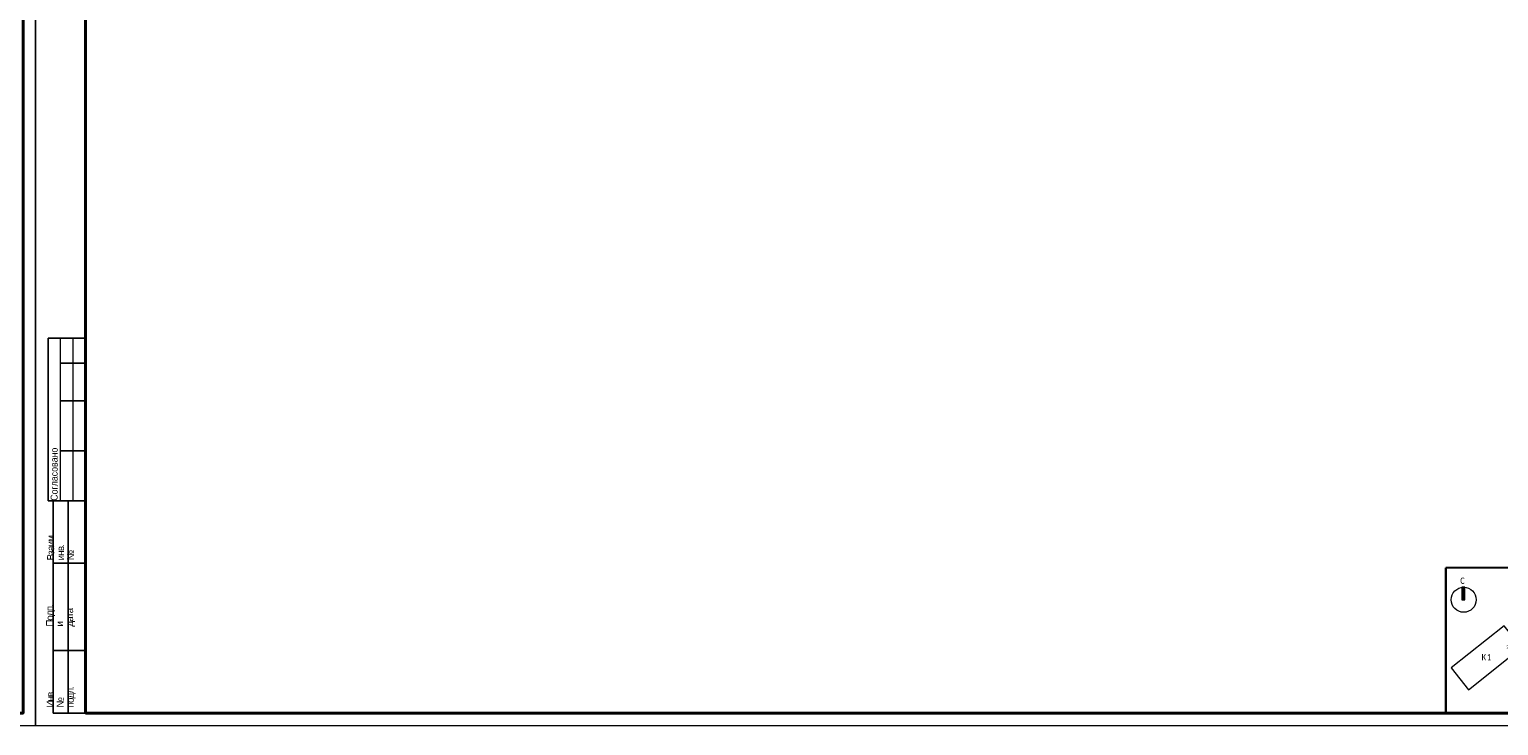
# Model space of a CAD drawing. Header units: millimetres. Extents: x -816133 to 919604, y 87941 to 147341.
# Tile 48 of 256: x -59483 to -688, y 87941 to 115806. Entities that reach past the tile are written whole.
import ezdxf

# ---------------------------------------------------------------- set-up
doc = ezdxf.new("R2010")
doc.units = ezdxf.units.MM
doc.layers.get('Defpoints').update_dxf_attribs({"color": 252})
doc.layers.add('format-line3', color=7, linetype='Continuous', lineweight=13)
doc.layers.add('Типовые аннотации', color=252, linetype='Continuous', lineweight=5)
doc.layers.add('формат', color=250, linetype='Continuous')
doc.styles.add('Arial', font='arial.ttf', dxfattribs={"width": 0.9, "height": 700})
doc.styles.add('Calibri Light_10', font='calibril.ttf', dxfattribs={"height": 1})
doc.styles.add('Calibri Light_9', font='isocpeur.ttf', dxfattribs={"width": 0.8, "height": 2})

# ---------------------------------------------------------------- blocks, each defined once
blk = doc.blocks.new('*U1162')
for p, q in [((-821, 155), (-836, 155)), ((-836, 90), (-836, 155)), ((-821, 145), (-831, 145)), ((-821, 130), (-831, 130)), ((-821, 110), (-831, 110)), ((-834, 90), (-836, 90)), ((-834, 5), (-834, 90)), ((-821, 90), (-834, 90)), ((-828, 5), (-828, 90)), ((-821, 65), (-834, 65)), ((-821, 30), (-834, 30)), ((-821, 5), (-834, 5))]:
    blk.add_line(p, q)
at = {"color": 0, "lineweight": 0}
blk.add_lwpolyline([(-841, 0), (0, 0), (0, 594), (-841, 594)], close=True, dxfattribs=at)
at = {"lineweight": 40}
blk.add_lwpolyline([(-821, 5), (-5, 5), (-5, 589), (-821, 589)], close=True, dxfattribs=at)
at = {"layer": 'format-line3', "linetype": 'ByBlock'}
for p, q in [((-831, 90), (-831, 155)), ((-826, 90), (-826, 155))]:
    blk.add_line(p, q, dxfattribs=at)
at = {"char_height": 2.8, "width": 0.2, "attachment_point": 4, "rotation": 90, "line_spacing_factor": 0.857143, "style": 'Arial'}
for s, insert in [('{\\W0.45993; }Согласовано', (-833.58, 90)), ('{\\W0.62543;\\T0.75; \\W1;Взаим. инв. №}', (-831, 66.14)), ('{\\W0.5838;\\T0.8; \\W1;Подп. и дата}', (-831, 39.63)), ('{\\W0.5838;\\T0.8; \\W1;Инв. № подл.}', (-830.77, 7.25))]:
    blk.add_mtext(s, dxfattribs=dict(at, insert=insert))
at = {"style": 'Arial', "width": 0.9, "flags": 8}
blk.add_attdef('FORMAT', (-36.87, 1.26), '', height=2.8, dxfattribs=at)
blk = doc.blocks.new('0_AS_SLK8_BUG_2000 - 0_AS_SLK8_BUG_2000-4294039-Надземная часть_ Корпус 4_ План 1 этажа на отм__0_050_ 0_000_0-0_090_-0_300_-0_450')
at = {"layer": 'Типовые аннотации'}
blk.add_hatch(color=256, dxfattribs=at).paths.add_polyline_path([(-64.89, 34.73), (-65.89, 34.73), (-65.89, 38.73), (-64.89, 38.73)])
at = {"layer": 'Типовые аннотации', "true_color": 0xc0c0c0}
blk.add_hatch(color=9, dxfattribs=at).paths.add_polyline_path([(-29.5, 16.16), (-7.52, 33.66), (-1.97, 26.7), (-23.96, 9.19)])
at = {"layer": 'Типовые аннотации'}
for p, q in [((-64.89, 38.73), (-65.89, 38.73)), ((-65.89, 38.73), (-65.89, 34.73)), ((-64.89, 34.73), (-64.89, 38.73)), ((-65.89, 34.73), (-64.89, 34.73)), ((-7.52, 33.66), (-29.5, 16.16)), ((-1.97, 26.7), (-7.52, 33.66)), ((-23.96, 9.19), (-1.97, 26.7)), ((-29.5, 16.16), (-23.96, 9.19))]:
    blk.add_line(p, q, dxfattribs=at)
at = {"layer": 'Типовые аннотации', "color": 8, "true_color": 0x808080}
for p, q in [((-36.87, 38.73), (-45.35, 31.98)), ((-31.32, 31.77), (-36.87, 38.73)), ((-7.52, 33.66), (-29.5, 16.16)), ((-1.97, 26.7), (-7.52, 33.66)), ((-45.35, 31.98), (-39.81, 25.01)), ((-39.81, 25.01), (-31.32, 31.77)), ((-52.36, 26.4), (-69.29, 12.92)), ((-46.81, 19.44), (-52.36, 26.4)), ((-23.96, 9.19), (-1.97, 26.7)), ((-63.75, 5.95), (-46.81, 19.44)), ((-36.33, 20.72), (-43.41, 15.08)), ((-25.91, 7.64), (-36.33, 20.72)), ((-43.41, 15.08), (-32.99, 2)), ((-29.5, 16.16), (-23.96, 9.19)), ((-69.29, 12.92), (-63.75, 5.95)), ((-32.99, 2), (-25.91, 7.64))]:
    blk.add_line(p, q, dxfattribs=at)
at = {"layer": 'Типовые аннотации'}
blk.add_circle((-65.29, 34.73), 4, dxfattribs=at)
at = {"layer": 'Типовые аннотации', "attachment_point": 1}
for s, insert, char_height, width, style in [('\\fCalibri Light|b0|i0|c204|p34|;C', (-66.38, 41.84), 2, 2.0844, 'Calibri Light_9'), ('27 ', (-6.86, 27.48), 1, 2.3249, 'Calibri Light_10'), ('эт', (-4.95, 27.48), 1, 1.6034, 'Calibri Light_10'), ('\\fCalibri Light|b0|i0|c204|p34|;.', (-3.62, 27.48), 1, 0.481, 'Calibri Light_10'), ('\\fCalibri Light|b0|i0|c204|p34|;К', (-17.93, 22.01), 2, 2.0844, 'Calibri Light_9'), ('\\fCalibri Light|b0|i0|c204|p34|;4', (-16.21, 22.01), 2, 1.9241, 'Calibri Light_9')]:
    blk.add_mtext(s, dxfattribs=dict(at, insert=insert, char_height=char_height, width=width, style=style))
at = {"layer": 'Типовые аннотации', "color": 8, "true_color": 0x808080, "attachment_point": 1}
for s, insert, char_height, width, style in [('\\fCalibri Light|b0|i0|c204|p34|;К', (-40.4, 33.34), 2, 2.0844, 'Calibri Light_9'), ('\\fCalibri Light|b0|i0|c204|p34|;3', (-38.68, 33.34), 2, 1.9241, 'Calibri Light_9'), ('28 ', (-36.05, 32.61), 1, 2.3249, 'Calibri Light_10'), ('эт', (-34.13, 32.61), 1, 1.6034, 'Calibri Light_10'), ('\\fCalibri Light|b0|i0|c204|p34|;.', (-32.81, 32.61), 1, 0.481, 'Calibri Light_10'), ('27 ', (-6.86, 27.48), 1, 2.3249, 'Calibri Light_10'), ('эт', (-4.95, 27.48), 1, 1.6034, 'Calibri Light_10'), ('\\fCalibri Light|b0|i0|c204|p34|;.', (-3.62, 27.48), 1, 0.481, 'Calibri Light_10'), ('28 ', (-51.61, 20.15), 1, 2.3249, 'Calibri Light_10'), ('эт', (-49.69, 20.15), 1, 1.6034, 'Calibri Light_10'), ('\\fCalibri Light|b0|i0|c204|p34|;.', (-48.37, 20.15), 1, 0.481, 'Calibri Light_10'), ('\\fCalibri Light|b0|i0|c204|p34|;К', (-17.93, 22.01), 2, 2.0844, 'Calibri Light_9'), ('\\fCalibri Light|b0|i0|c204|p34|;4', (-16.21, 22.01), 2, 1.9241, 'Calibri Light_9'), ('\\fCalibri Light|b0|i0|c204|p34|;К', (-59.56, 17.39), 2, 2.0844, 'Calibri Light_9'), ('\\fCalibri Light|b0|i0|c204|p34|;1', (-57.84, 17.39), 2, 1.9241, 'Calibri Light_9'), ('\\fCalibri Light|b0|i0|c204|p34|;К', (-36.69, 12.98), 2, 2.0844, 'Calibri Light_9'), ('\\fCalibri Light|b0|i0|c204|p34|;2', (-34.97, 12.98), 2, 1.9241, 'Calibri Light_9'), ('6 ', (-30.11, 8.34), 1, 1.3629, 'Calibri Light_10'), ('эт', (-28.99, 8.34), 1, 1.6034, 'Calibri Light_10'), ('\\fCalibri Light|b0|i0|c204|p34|;.', (-27.67, 8.34), 1, 0.481, 'Calibri Light_10')]:
    blk.add_mtext(s, dxfattribs=dict(at, insert=insert, char_height=char_height, width=width, style=style))

msp = doc.modelspace()

# ---------------------------------------------------------------- linework, layer by layer
at = {"layer": 'Defpoints', "color": 3, "lineweight": 30}
msp.add_lwpolyline([(-2796, 94252), (5867, 94263), (5867, 88441), (-2796, 88430)], close=True, dxfattribs=at)

# ---------------------------------------------------------------- block references
at = {"layer": 'Типовые аннотации', "xscale": 125, "yscale": 125, "zscale": 125}
msp.add_blockref('0_AS_SLK8_BUG_2000 - 0_AS_SLK8_BUG_2000-4294039-Надземная часть_ Корпус 4_ План 1 этажа на отм__0_050_ 0_000_0-0_090_-0_300_-0_450', (6076, 88636), dxfattribs=at)
at = {"layer": 'формат', "xscale": 100, "yscale": 100, "zscale": 100}
for p in [(-59233, 87941), (24867, 87941)]:
    msp.add_blockref('*U1162', p, dxfattribs=at)

doc.saveas('drawing.dxf')
